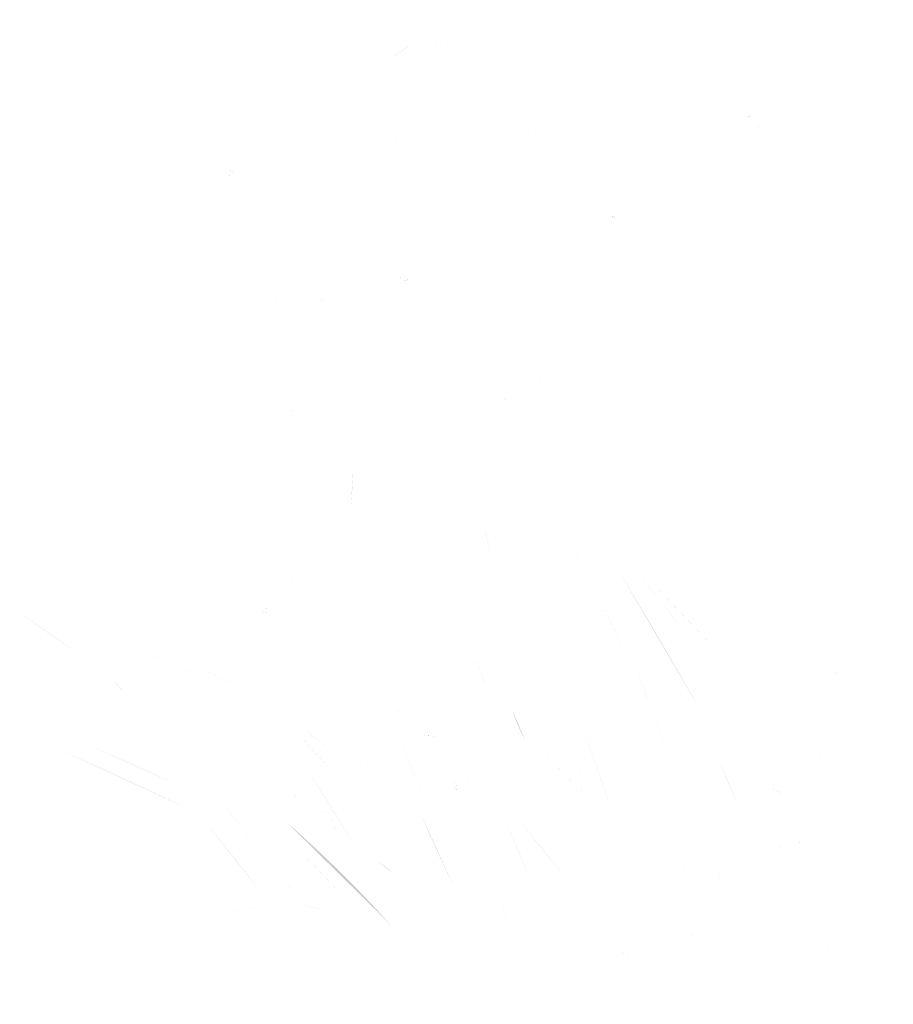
# Model space of a CAD drawing. Header units: inches. Extents: x -5.1 to 19.6, y 0 to 17.7.
# Tile 6 of 25: x 18.343 to 18.576, y 16.906 to 17.168. Entities that reach past the tile are written whole.
import ezdxf

# ---------------------------------------------------------------- set-up
doc = ezdxf.new("R2010")
doc.units = ezdxf.units.IN
doc.header["$MEASUREMENT"] = 0
doc.layers.add('PDF_Solid Fills', color=7, linetype='CONTINUOUS')

msp = doc.modelspace()

# ---------------------------------------------------------------- hatches: boundary and pattern name
at = {"layer": 'PDF_Solid Fills', "transparency": 33554559}
h = msp.add_hatch(color=256, dxfattribs=at)
h.paths.add_polyline_path([(18.44179, 17.15778, 0.017111), (18.44735, 17.1613)], flags=0)
h.paths.add_polyline_path([(18.44379, 17.16632, 0.000495), (18.45081, 17.1757)], flags=0)
h.paths.add_polyline_path([(18.45081, 17.1757), (18.4447, 17.1757)], flags=0)
h.paths.add_polyline_path([(18.44693, 17.17845, 0.000865), (18.44437, 17.17655)], flags=0)
h.paths.add_polyline_path([(18.44693, 17.17845, 0.008341), (18.44649, 17.18053)], flags=0)
h.paths.add_polyline_path([(18.45076, 17.17055, 0.001015), (18.45468, 17.17085)], flags=0)
h.paths.add_polyline_path([(18.45308, 17.16364, 0.002334), (18.45656, 17.16343)], flags=0)
h.paths.add_polyline_path([(18.45656, 17.16343, 0.001971), (18.44999, 17.15639)], flags=0)
h.paths.add_polyline_path([(18.44999, 17.15639, 0.000204), (18.44937, 17.15849)], flags=0)
h.paths.add_polyline_path([(18.44937, 17.15849, 0.000787), (18.44079, 17.15355)], flags=0)
h = msp.add_hatch(color=256, dxfattribs=at)
h.paths.add_polyline_path([(18.50595, 17.16503, 0.003804), (18.50404, 17.16224)], flags=0)
h.paths.add_polyline_path([(18.50487, 17.16161, 0.003936), (18.50654, 17.16467)], flags=0)
h = msp.add_hatch(color=256, dxfattribs=at)
h.paths.add_polyline_path([(18.54546, 17.15921, 0.001114), (18.54975, 17.16736)], flags=0)
h.paths.add_polyline_path([(18.54975, 17.16736, 0.001421), (18.55473, 17.16521)], flags=0)
h = msp.add_hatch(color=256, dxfattribs=at)
h.paths.add_polyline_path([(18.40138, 17.16106, 0.000847), (18.40192, 17.15662)], flags=0)
h.paths.add_polyline_path([(18.40449, 17.16456, 0.000328), (18.40138, 17.16106)], flags=0)
h.paths.add_polyline_path([(18.40605, 17.15531, 0.001727), (18.40232, 17.15628)], flags=0)
h.paths.add_polyline_path([(18.40232, 17.15628, 0.042545), (18.40192, 17.15662)], flags=0)
h = msp.add_hatch(color=256, dxfattribs=at)
h.paths.add_polyline_path([(18.5139, 17.16318, 0.004709), (18.51325, 17.16)], flags=0)
h.paths.add_polyline_path([(18.5139, 17.16318, 0.011089), (18.515, 17.16298)], flags=0)
h.paths.add_polyline_path([(18.5144, 17.15979, 0.004732), (18.515, 17.16298)], flags=0)
h = msp.add_hatch(color=256, dxfattribs=at)
h.paths.add_polyline_path([(18.53503, 17.15957, 0.00032), (18.53951, 17.16215)], flags=0)
h.paths.add_polyline_path([(18.53468, 17.15709, 0.001063), (18.53397, 17.15773)], flags=0)
h.paths.add_polyline_path([(18.53518, 17.15971, 0.005751), (18.53397, 17.15773)], flags=0)
h = msp.add_hatch(color=256, dxfattribs=at)
h.paths.add_polyline_path([(18.40232, 17.15628, 0.042545), (18.40192, 17.15662)], flags=0)
h.paths.add_polyline_path([(18.40232, 17.15628, 0.003313), (18.40363, 17.15383)], flags=0)
h.paths.add_polyline_path([(18.40363, 17.15383, 0.001833), (18.39901, 17.15524)], flags=0)
h = msp.add_hatch(color=256, dxfattribs=at)
h.paths.add_polyline_path([(18.53494, 17.15069, 0.000448), (18.54, 17.15606)], flags=0)
h.paths.add_polyline_path([(18.53759, 17.14846, 0.003311), (18.53494, 17.15069)], flags=0)
h.paths.add_polyline_path([(18.53759, 17.14846, 0.000164), (18.53163, 17.14883)], flags=0)
h = msp.add_hatch(color=256, dxfattribs=at)
h.paths.add_polyline_path([(18.55502, 17.15562, 0.001006), (18.55614, 17.1527)], flags=0)
h.paths.add_polyline_path([(18.55323, 17.15326, 0.000635), (18.55502, 17.15562)], flags=0)
h = msp.add_hatch(color=256, dxfattribs=at)
h.paths.add_polyline_path([(18.4493, 17.14122, 0.004017), (18.44948, 17.14039)], flags=0)
h.paths.add_polyline_path([(18.44559, 17.1496, 0.000193), (18.4479, 17.14783)], flags=0)
h.paths.add_polyline_path([(18.44578, 17.14495, 0.003167), (18.4479, 17.14783)], flags=0)
h.paths.add_polyline_path([(18.45257, 17.13308, 0.002233), (18.45303, 17.12997)], flags=0)
h.paths.add_polyline_path([(18.44748, 17.12597, 0.001096), (18.45257, 17.13308)], flags=0)
h.paths.add_polyline_path([(18.45325, 17.12799, 0.001327), (18.44815, 17.12524)], flags=0)
h.paths.add_polyline_path([(18.45325, 17.12799, 0.000523), (18.4498, 17.1152)], flags=0)
h.paths.add_polyline_path([(18.45669, 17.11041, 0.000903), (18.45211, 17.11126)], flags=0)
h.paths.add_polyline_path([(18.44696, 17.10062, 0.000652), (18.44873, 17.10603)], flags=0)
h.paths.add_polyline_path([(18.44182, 17.11743, 0.001842), (18.4468, 17.12128)], flags=0)
h.paths.add_polyline_path([(18.44286, 17.12412, 0.000901), (18.44521, 17.12206)], flags=0)
h.paths.add_polyline_path([(18.44286, 17.12412, 0.001697), (18.44603, 17.12574)], flags=0)
h.paths.add_polyline_path([(18.44175, 17.13191, 0.001584), (18.44409, 17.13781)], flags=0)
h.paths.add_polyline_path([(18.44413, 17.14524, 0.001138), (18.44, 17.14228)], flags=0)
h.paths.add_polyline_path([(18.44413, 17.14524, 0.007779), (18.44215, 17.14576)], flags=0)
h.paths.add_polyline_path([(18.44375, 17.15176, 0.000457), (18.44215, 17.14576)], flags=0)
h.paths.add_polyline_path([(18.44375, 17.15176, 0.00044), (18.4408, 17.15356)], flags=0)
h = msp.add_hatch(color=256, dxfattribs=at)
h.paths.add_polyline_path([(18.47617, 17.14311), (18.47617, 17.13915)], flags=0)
h.paths.add_polyline_path([(18.48015, 17.13761, 0.0012), (18.47617, 17.13915)], flags=0)
h.paths.add_polyline_path([(18.48015, 17.13761), (18.48003, 17.13763)], flags=0)
h.paths.add_polyline_path([(18.47528, 17.13801, 0.002263), (18.47317, 17.1339)], flags=0)
h = msp.add_hatch(color=256, dxfattribs=at)
h.paths.add_polyline_path([(18.54419, 17.13666, 0.001136), (18.53611, 17.13712)], flags=0)
h.paths.add_polyline_path([(18.53611, 17.13712, 0.001123), (18.54617, 17.14372)], flags=0)
h = msp.add_hatch(color=256, dxfattribs=at)
h.paths.add_polyline_path([(18.53701, 17.14208, 0.001194), (18.53947, 17.14256)], flags=0)
h.paths.add_polyline_path([(18.53701, 17.14208, 0.01387), (18.53697, 17.14321)], flags=0)
h = msp.add_hatch(color=256, dxfattribs=at)
h.paths.add_polyline_path([(18.47723, 17.13973, 0.013563), (18.47771, 17.14063)], flags=0)
h.paths.add_polyline_path([(18.48063, 17.141, 0.002033), (18.47771, 17.14063)], flags=0)
h.paths.add_polyline_path([(18.48063, 17.141, 0.007968), (18.48, 17.13765)], flags=0)
h = msp.add_hatch(color=256, dxfattribs=at)
h.paths.add_polyline_path([(18.54939, 17.14058, 0.000475), (18.54418, 17.13667)], flags=0)
h.paths.add_polyline_path([(18.55179, 17.13702, 0.000989), (18.54939, 17.14058)], flags=0)
h.paths.add_polyline_path([(18.54637, 17.13265, 0.00047), (18.55179, 17.13702)], flags=0)
h = msp.add_hatch(color=256, dxfattribs=at)
h.paths.add_polyline_path([(18.56249, 17.13608, 0.000418), (18.55445, 17.13521)], flags=0)
h.paths.add_polyline_path([(18.55424, 17.13619, 0.015267), (18.55445, 17.13521)], flags=0)
h.paths.add_polyline_path([(18.55424, 17.13619, 0.000583), (18.5648, 17.13921)], flags=0)
h.paths.add_polyline_path([(18.5648, 17.13921), (18.5648, 17.13265)], flags=0)
h = msp.add_hatch(color=256, dxfattribs=at)
h.paths.add_polyline_path([(18.55099, 17.11265, 0.000342), (18.54862, 17.1071)], flags=0)
h.paths.add_polyline_path([(18.55099, 17.11265, 0.001527), (18.54289, 17.11446)], flags=0)
h.paths.add_polyline_path([(18.54289, 17.11446, 0.003811), (18.54576, 17.11571)], flags=0)
h.paths.add_polyline_path([(18.54151, 17.134, 0.014146), (18.54245, 17.1344)], flags=0)
h.paths.add_polyline_path([(18.54401, 17.13108, 0.002918), (18.54245, 17.1344)], flags=0)
h.paths.add_polyline_path([(18.54401, 17.13108, 0.001055), (18.55199, 17.12875)], flags=0)
h.paths.add_polyline_path([(18.55637, 17.11917, 0.000873), (18.55243, 17.11492)], flags=0)
h = msp.add_hatch(color=256, dxfattribs=at)
h.paths.add_polyline_path([(18.46804, 17.13219, 0.001399), (18.46471, 17.13244)], flags=0)
h.paths.add_polyline_path([(18.46058, 17.12625, 0.001254), (18.46487, 17.12223)], flags=0)
h.paths.add_polyline_path([(18.46362, 17.12602, 0.003375), (18.46058, 17.12625)], flags=0)
h.paths.add_polyline_path([(18.46362, 17.12602, 0.000062), (18.46471, 17.13244)], flags=0)
h = msp.add_hatch(color=256, dxfattribs=at)
h.paths.add_polyline_path([(18.50753, 17.12901, 0.00088), (18.50197, 17.12566)], flags=0)
h.paths.add_polyline_path([(18.50197, 17.12566), (18.50143, 17.12664)], flags=0)
at = {"layer": 'PDF_Solid Fills', "true_color": 0xffffff, "transparency": 33554559}
h = msp.add_hatch(color=7, dxfattribs=at)
h.paths.add_polyline_path([(18.39773, 17.12729, 0.005594), (18.39954, 17.12596)], flags=0)
h.paths.add_polyline_path([(18.39773, 17.12729, 0.009011), (18.39804, 17.12796)], flags=0)
h.paths.add_polyline_path([(18.39804, 17.12796, 0.007575), (18.4004, 17.12754)], flags=0)
at = {"layer": 'PDF_Solid Fills', "transparency": 33554559}
h = msp.add_hatch(color=256, dxfattribs=at)
h.paths.add_polyline_path([(18.47249, 17.12254, 0.003825), (18.47049, 17.125)], flags=0)
h.paths.add_polyline_path([(18.46905, 17.11885, 0.000865), (18.47249, 17.12254)], flags=0)
h.paths.add_polyline_path([(18.46905, 17.11885, 0.000272), (18.47049, 17.125)], flags=0)
h = msp.add_hatch(color=256, dxfattribs=at)
h.paths.add_polyline_path([(18.48623, 17.12409, 0.000863), (18.48198, 17.12053)], flags=0)
h.paths.add_polyline_path([(18.48694, 17.12324, 0.01084), (18.48623, 17.12409)], flags=0)
h = msp.add_hatch(color=256, dxfattribs=at)
h.paths.add_polyline_path([(18.40447, 17.11824, 0.001365), (18.40874, 17.12034)], flags=0)
h.paths.add_polyline_path([(18.40747, 17.11711, 0.000582), (18.40447, 17.11824)], flags=0)
h.paths.add_polyline_path([(18.40747, 17.11711, 0.002722), (18.40154, 17.11324)], flags=0)
h = msp.add_hatch(color=256, dxfattribs=at)
h.paths.add_polyline_path([(18.46077, 17.11549, 0.000125), (18.46316, 17.1127)], flags=0)
h.paths.add_polyline_path([(18.46527, 17.11449, 0.001118), (18.46077, 17.11549)], flags=0)
h = msp.add_hatch(color=256, dxfattribs=at)
h.paths.add_polyline_path([(18.49933, 17.11616, 0.014824), (18.49894, 17.11529)], flags=0)
h.paths.add_polyline_path([(18.50167, 17.1151, 0.016343), (18.50052, 17.11568)], flags=0)
h = msp.add_hatch(color=256, dxfattribs=at)
h.paths.add_polyline_path([(18.55464, 17.10518, 0.025865), (18.55435, 17.10591)], flags=0)
h.paths.add_polyline_path([(18.54979, 17.10309, 0.001167), (18.55464, 17.10518)], flags=0)
h = msp.add_hatch(color=256, dxfattribs=at)
h.paths.add_polyline_path([(18.44648, 17.09906, 0.014442), (18.44596, 17.09837)], flags=0)
h.paths.add_polyline_path([(18.4436, 17.09989, 0.003025), (18.44596, 17.09837)], flags=0)
at = {"layer": 'PDF_Solid Fills', "true_color": 0xffffff, "transparency": 33554559}
h = msp.add_hatch(color=7, dxfattribs=at)
h.paths.add_polyline_path([(18.53256, 17.0919, 0.00098), (18.53543, 17.10023)], flags=0)
h.paths.add_polyline_path([(18.53256, 17.0919, 0.002169), (18.53045, 17.09463)], flags=0)
h.paths.add_polyline_path([(18.53045, 17.09463, 0.000159), (18.53456, 17.10065)], flags=0)
at = {"layer": 'PDF_Solid Fills', "transparency": 33554559}
h = msp.add_hatch(color=256, dxfattribs=at)
h.paths.add_polyline_path([(18.41183, 17.09174, 0.002342), (18.4108, 17.09595)], flags=0)
h.paths.add_polyline_path([(18.4108, 17.09595, 0.000217), (18.41701, 17.09666)], flags=0)
at = {"layer": 'PDF_Solid Fills', "true_color": 0xffffff, "transparency": 33554559}
h = msp.add_hatch(color=7, dxfattribs=at)
h.paths.add_polyline_path([(18.5174, 17.09667, 0.000256), (18.51098, 17.09515)], flags=0)
h.paths.add_polyline_path([(18.51098, 17.09515), (18.51108, 17.09504)], flags=0)
at = {"layer": 'PDF_Solid Fills', "transparency": 33554559}
h = msp.add_hatch(color=256, dxfattribs=at)
h.paths.add_polyline_path([(18.42329, 17.0945, 0.000485), (18.4235, 17.09191)], flags=0)
h.paths.add_polyline_path([(18.42452, 17.09195, 0.015281), (18.4235, 17.09191)], flags=0)
at = {"layer": 'PDF_Solid Fills', "true_color": 0xffffff, "transparency": 33554559}
h = msp.add_hatch(color=7, dxfattribs=at)
h.paths.add_polyline_path([(18.45979, 17.09002, 0.005904), (18.46064, 17.08971)], flags=0)
h.paths.add_polyline_path([(18.46085, 17.0931, 0.001561), (18.45979, 17.09002)], flags=0)
h = msp.add_hatch(color=7, dxfattribs=at)
h.paths.add_polyline_path([(18.53594, 17.0889, 0.000577), (18.53465, 17.08313)], flags=0)
h.paths.add_polyline_path([(18.53502, 17.08894, 0.002643), (18.53375, 17.08331)], flags=0)
at = {"layer": 'PDF_Solid Fills', "transparency": 33554559}
h = msp.add_hatch(color=256, dxfattribs=at)
h.paths.add_polyline_path([(18.44006, 17.08453, 0.00505), (18.4422, 17.0868)], flags=0)
h.paths.add_polyline_path([(18.44006, 17.08453, 0.002458), (18.43781, 17.08639)], flags=0)
at = {"layer": 'PDF_Solid Fills', "true_color": 0xffffff, "transparency": 33554559}
h = msp.add_hatch(color=7, dxfattribs=at)
h.paths.add_polyline_path([(18.49908, 17.01526, 0.001685), (18.49352, 17.02086)], flags=0)
h.paths.add_polyline_path([(18.52329, 17.07763, 0.002227), (18.52423, 17.08322)], flags=0)
h.paths.add_polyline_path([(18.52514, 17.0832, 0.016655), (18.52423, 17.08322)], flags=0)
h.paths.add_polyline_path([(18.52514, 17.0832, 0.003556), (18.52712, 17.07853)], flags=0)
h.paths.add_polyline_path([(18.52956, 17.08388, 0.000616), (18.52712, 17.07853)], flags=0)
h.paths.add_polyline_path([(18.52123, 17.04195, 0.000372), (18.53273, 17.03803)], flags=0)
h.paths.add_polyline_path([(18.53362, 17.03401, 0.000143), (18.52081, 17.04105)], flags=0)
h.paths.add_polyline_path([(18.53183, 17.02765, 0.001927), (18.53362, 17.03401)], flags=0)
h.paths.add_polyline_path([(18.53573, 17.02359, 0.000691), (18.53183, 17.02765)], flags=0)
h.paths.add_polyline_path([(18.53573, 17.02359, 0.004195), (18.53439, 17.02001)], flags=0)
h.paths.add_polyline_path([(18.53439, 17.02001, 0.002355), (18.53633, 17.01765)], flags=0)
h.paths.add_polyline_path([(18.51106, 17.0184, 0.00257), (18.52889, 16.99978)], flags=0)
h.paths.add_polyline_path([(18.51385, 17.01295, 0.006518), (18.50845, 17.01965)], flags=0)
h.paths.add_polyline_path([(18.51889, 17.00626, 0.006715), (18.51385, 17.01295)], flags=0)
h.paths.add_polyline_path([(18.53027, 16.98926), (18.53012, 16.98945)], flags=0)
h.paths.add_polyline_path([(18.53012, 16.98945, 0.00091), (18.53498, 16.98172)], flags=0)
h.paths.add_polyline_path([(18.53498, 16.98172), (18.53483, 16.98188)], flags=0)
h.paths.add_polyline_path([(18.53873, 16.97513), (18.53856, 16.97524)], flags=0)
h.paths.add_polyline_path([(18.52475, 16.9832, 0.005232), (18.5025, 17.02124)], flags=0)
h.paths.add_polyline_path([(18.50825, 17.00753, 0.017739), (18.50783, 17.00695)], flags=0)
h.paths.add_polyline_path([(18.50783, 17.00695, 0.004803), (18.50583, 17.00853)], flags=0)
at = {"layer": 'PDF_Solid Fills', "transparency": 33554559}
h = msp.add_hatch(color=256, dxfattribs=at)
h.paths.add_polyline_path([(18.54979, 17.07413, 0.002666), (18.54509, 17.07265)], flags=0)
h.paths.add_polyline_path([(18.54877, 17.08348, 0.000164), (18.54509, 17.07265)], flags=0)
h = msp.add_hatch(color=256, dxfattribs=at)
h.paths.add_polyline_path([(18.56118, 17.08282, 0.013452), (18.56024, 17.08327)], flags=0)
h.paths.add_polyline_path([(18.56118, 17.08282, 0.001942), (18.55964, 17.07965)], flags=0)
at = {"layer": 'PDF_Solid Fills', "true_color": 0xffffff, "transparency": 33554559}
h = msp.add_hatch(color=7, dxfattribs=at)
h.paths.add_polyline_path([(18.48781, 17.04693, 0.014959), (18.48729, 17.04637)], flags=0)
h.paths.add_polyline_path([(18.48045, 17.01603), (18.47781, 17.0151)], flags=0)
h.paths.add_polyline_path([(18.47349, 17.02208, 0.003149), (18.47747, 17.02081)], flags=0)
h.paths.add_polyline_path([(18.48089, 17.03447, 0.004569), (18.47968, 17.03397)], flags=0)
h.paths.add_polyline_path([(18.47679, 17.03868, 0.002408), (18.47968, 17.03397)], flags=0)
h.paths.add_polyline_path([(18.48335, 17.06289, 0.000386), (18.48449, 17.05593)], flags=0)
h.paths.add_polyline_path([(18.48458, 17.05414, 0.002251), (18.48704, 17.05516)], flags=0)
h.paths.add_polyline_path([(18.48816, 17.05262, 0.004884), (18.48479, 17.05341)], flags=0)
h.paths.add_polyline_path([(18.48931, 17.06097, 0.001658), (18.48816, 17.05262)], flags=0)
h.paths.add_polyline_path([(18.48526, 17.06712, 0.000307), (18.48931, 17.06097)], flags=0)
h.paths.add_polyline_path([(18.49539, 17.06462), (18.49524, 17.06449)], flags=0)
h.paths.add_polyline_path([(18.49616, 17.06028, 0.000355), (18.49524, 17.06449)], flags=0)
h.paths.add_polyline_path([(18.49935, 17.0641, 0.000279), (18.49616, 17.06028)], flags=0)
h.paths.add_polyline_path([(18.49935, 17.0641, 0.001034), (18.50116, 17.0537)], flags=0)
h.paths.add_polyline_path([(18.50026, 17.05349, 0.012704), (18.50116, 17.0537)], flags=0)
h.paths.add_polyline_path([(18.50026, 17.05349, 0.000686), (18.49951, 17.05589)], flags=0)
h.paths.add_polyline_path([(18.49697, 17.05133, 0.001482), (18.4987, 17.04862)], flags=0)
h.paths.add_polyline_path([(18.49058, 17.03476, 0.004784), (18.49318, 17.03378)], flags=0)
h.paths.add_polyline_path([(18.49058, 17.03476, 0.001141), (18.49185, 17.02037)], flags=0)
h.paths.add_polyline_path([(18.49185, 17.02037, 0.000213), (18.4872, 17.01864)], flags=0)
h.paths.add_polyline_path([(18.47935, 17.01826, 0.000306), (18.4846, 17.03031)], flags=0)
h.paths.add_polyline_path([(18.4836, 17.01881, 0.001629), (18.48466, 17.02235)], flags=0)
h.paths.add_polyline_path([(18.48466, 17.02235, 0.000065), (18.48629, 17.0171)], flags=0)
h.paths.add_polyline_path([(18.48449, 17.01622, 0.005027), (18.48629, 17.0171)], flags=0)
h.paths.add_polyline_path([(18.46687, 17.03218, 0.016357), (18.46826, 17.02633)], flags=0)
h.paths.add_polyline_path([(18.47299, 17.04545, 0.000352), (18.47099, 17.04874)], flags=0)
h.paths.add_polyline_path([(18.46664, 17.04672, 0.000087), (18.47099, 17.04874)], flags=0)
h.paths.add_polyline_path([(18.47635, 17.07099, 0.000844), (18.4706, 17.06531)], flags=0)
h.paths.add_polyline_path([(18.47635, 17.07099, 0.000327), (18.47258, 17.07164)], flags=0)
h.paths.add_polyline_path([(18.48287, 17.0736, 0.001117), (18.47887, 17.07156)], flags=0)
h.paths.add_polyline_path([(18.48622, 17.06801, 0.000046), (18.48287, 17.0736)], flags=0)
h.paths.add_polyline_path([(18.48622, 17.06801, 0.001357), (18.48066, 17.06937)], flags=0)
h.paths.add_polyline_path([(18.48018, 17.06864, 0.002631), (18.48243, 17.06649)], flags=0)
h.paths.add_polyline_path([(18.4732, 17.05389, 0.000676), (18.47595, 17.06091)], flags=0)
h.paths.add_polyline_path([(18.4732, 17.05389, 0.000672), (18.47012, 17.05433)], flags=0)
h.paths.add_polyline_path([(18.47308, 17.05399, 0.000778), (18.47947, 17.05139)], flags=0)
h.paths.add_polyline_path([(18.47947, 17.05139, 0.002191), (18.48151, 17.05578)], flags=0)
h.paths.add_polyline_path([(18.47972, 17.05641, 0.000918), (18.48151, 17.05578)], flags=0)
h = msp.add_hatch(color=7, dxfattribs=at)
h.paths.add_polyline_path([(18.49231, 17.0744, 0.001893), (18.48883, 17.06898)], flags=0)
h.paths.add_polyline_path([(18.48626, 17.07284, 0.017062), (18.48585, 17.07173)], flags=0)
at = {"layer": 'PDF_Solid Fills', "transparency": 33554559}
h = msp.add_hatch(color=256, dxfattribs=at)
h.paths.add_polyline_path([(18.56639, 17.06352), (18.56639, 17.06807)], flags=0)
h.paths.add_polyline_path([(18.56639, 17.06807, 0.01595), (18.56737, 17.06809)], flags=0)
h = msp.add_hatch(color=256, dxfattribs=at)
h.paths.add_polyline_path([(18.41494, 17.06305, 0.00467), (18.41636, 17.06561)], flags=0)
h.paths.add_polyline_path([(18.41749, 17.06494, 0.01028), (18.41636, 17.06561)], flags=0)
h = msp.add_hatch(color=256, dxfattribs=at)
h.paths.add_polyline_path([(18.44409, 17.05185, 0.000291), (18.44023, 17.05302)], flags=0)
h.paths.add_polyline_path([(18.43373, 17.05452, 0.000042), (18.43273, 17.03525)], flags=0)
h.paths.add_polyline_path([(18.43656, 17.05141, 0.000831), (18.43373, 17.05452)], flags=0)
h.paths.add_polyline_path([(18.43892, 17.06662, 0.002092), (18.43988, 17.06675)], flags=0)
at = {"layer": 'PDF_Solid Fills', "true_color": 0xffffff, "transparency": 33554559}
h = msp.add_hatch(color=7, dxfattribs=at)
h.paths.add_polyline_path([(18.47932, 17.06153, 0.000216), (18.48348, 17.06301)], flags=0)
h.paths.add_polyline_path([(18.48332, 17.06447, 0.009613), (18.48334, 17.06287)], flags=0)
at = {"layer": 'PDF_Solid Fills', "transparency": 33554559}
h = msp.add_hatch(color=256, dxfattribs=at)
h.paths.add_polyline_path([(18.56206, 17.05084, 0.000266), (18.55963, 17.05501)], flags=0)
h.paths.add_polyline_path([(18.56827, 17.0542, 0.001027), (18.56642, 17.0572)], flags=0)
h.paths.add_polyline_path([(18.57215, 17.05845, 0.001984), (18.57554, 17.05891)], flags=0)
h = msp.add_hatch(color=256, dxfattribs=at)
h.paths.add_polyline_path([(18.42881, 17.03668, 0.000181), (18.43044, 17.0502)], flags=0)
h.paths.add_polyline_path([(18.43123, 17.03858, 0.010699), (18.43183, 17.04876)], flags=0)
at = {"layer": 'PDF_Solid Fills', "true_color": 0xffffff, "transparency": 33554559}
h = msp.add_hatch(color=7, dxfattribs=at)
h.paths.add_polyline_path([(18.48006, 16.98571, 0.002061), (18.48093, 16.98489)], flags=0)
h.paths.add_polyline_path([(18.48212, 16.98662, 0.002451), (18.48083, 16.99171)], flags=0)
h.paths.add_polyline_path([(18.48998, 16.97075, 0.007192), (18.48881, 16.96966)], flags=0)
h.paths.add_polyline_path([(18.49177, 16.96702, 0.002934), (18.48881, 16.96966)], flags=0)
h.paths.add_polyline_path([(18.49248, 16.96771, 0.011026), (18.49177, 16.96702)], flags=0)
h.paths.add_polyline_path([(18.49248, 16.96771, 0.00252), (18.48998, 16.97075)], flags=0)
h.paths.add_polyline_path([(18.47979, 16.98883, 0.001614), (18.47766, 16.99008)], flags=0)
h.paths.add_polyline_path([(18.46716, 16.99014, 0.008176), (18.46464, 16.99758)], flags=0)
h.paths.add_polyline_path([(18.46235, 17.03812, 0.000286), (18.4586, 17.03516)], flags=0)
h.paths.add_polyline_path([(18.46454, 17.04837), (18.46454, 17.02862)], flags=0)
h.paths.add_polyline_path([(18.46337, 17.01621, 0.001428), (18.46733, 17.01723)], flags=0)
h.paths.add_polyline_path([(18.48216, 16.97287, 0.001153), (18.4957, 16.95973)], flags=0)
h.paths.add_polyline_path([(18.47414, 16.98425, 0.042728), (18.47756, 16.9761)], flags=0)
at = {"layer": 'PDF_Solid Fills', "transparency": 33554559}
h = msp.add_hatch(color=256, dxfattribs=at)
h.paths.add_polyline_path([(18.36961, 17.04069, 0.001593), (18.37167, 17.04094)], flags=0)
h.paths.add_polyline_path([(18.37182, 17.04088, 0.001749), (18.37734, 17.03386)], flags=0)
h.paths.add_polyline_path([(18.39378, 17.01476), (18.39378, 17.01473)], flags=0)
h.paths.add_polyline_path([(18.39378, 17.01473, 0.004159), (18.39161, 17.01542)], flags=0)
h.paths.add_polyline_path([(18.39278, 17.01188, 0.001551), (18.39161, 17.01542)], flags=0)
h.paths.add_polyline_path([(18.39278, 17.01188), (18.39288, 17.01194)], flags=0)
at = {"layer": 'PDF_Solid Fills', "true_color": 0xffffff, "transparency": 33554559}
h = msp.add_hatch(color=7, dxfattribs=at)
h.paths.add_polyline_path([(18.37181, 17.04088, 0.001749), (18.37734, 17.03386)], flags=0)
h.paths.add_polyline_path([(18.36961, 17.04069, 0.001593), (18.37167, 17.04094)], flags=0)
at = {"layer": 'PDF_Solid Fills', "transparency": 33554559}
h = msp.add_hatch(color=256, dxfattribs=at)
h.paths.add_polyline_path([(18.47968, 17.03397, 0.000932), (18.47678, 17.0387)], flags=0)
h.paths.add_polyline_path([(18.48088, 17.03447, 0.004569), (18.47968, 17.03397)], flags=0)
h = msp.add_hatch(color=256, dxfattribs=at)
h.paths.add_polyline_path([(18.45744, 16.93808, 0.000288), (18.45167, 16.94858)], flags=0)
h.paths.add_polyline_path([(18.47152, 16.93283, 0.007928), (18.47283, 16.92791)], flags=0)
h.paths.add_polyline_path([(18.45463, 16.93235, 0.001414), (18.4539, 16.93612)], flags=0)
h.paths.add_polyline_path([(18.436, 16.96521, 0.000758), (18.42733, 16.9811)], flags=0)
h.paths.add_polyline_path([(18.41798, 16.97989, 0.006518), (18.42575, 16.97339)], flags=0)
h.paths.add_polyline_path([(18.42148, 16.98773, 0.002864), (18.418, 16.98798)], flags=0)
h.paths.add_polyline_path([(18.42594, 17.02256, 0.000215), (18.42475, 17.03564)], flags=0)
h.paths.add_polyline_path([(18.44692, 16.98081, 0.001481), (18.44165, 16.98627)], flags=0)
h.paths.add_polyline_path([(18.44469, 16.97523, 0.001331), (18.45038, 16.96106)], flags=0)
h.paths.add_polyline_path([(18.44992, 16.95621, 0.009961), (18.45838, 16.93766)], flags=0)
h.paths.add_polyline_path([(18.45794, 16.94468, 0.001964), (18.46148, 16.93789)], flags=0)
h = msp.add_hatch(color=256, dxfattribs=at)
h.paths.add_polyline_path([(18.41429, 17.02032, 0.002494), (18.41706, 17.01735)], flags=0)
h.paths.add_polyline_path([(18.41429, 17.02032, 0.001254), (18.41621, 17.0226)], flags=0)
h.paths.add_polyline_path([(18.41621, 17.0226, 0.011303), (18.41714, 17.02195)], flags=0)
at = {"layer": 'PDF_Solid Fills', "true_color": 0xffffff, "transparency": 33554559}
h = msp.add_hatch(color=7, dxfattribs=at)
h.paths.add_polyline_path([(18.50665, 17.00532), (18.50669, 17.00534)], flags=0)
h.paths.add_polyline_path([(18.50438, 17.01094, 0.001442), (18.49905, 17.0154)], flags=0)
at = {"layer": 'PDF_Solid Fills', "transparency": 33554559}
h = msp.add_hatch(color=256, dxfattribs=at)
h.paths.add_polyline_path([(18.50438, 17.01094, 0.001442), (18.49905, 17.0154)], flags=0)
h.paths.add_polyline_path([(18.49905, 17.0154), (18.49907, 17.01526)], flags=0)
at = {"layer": 'PDF_Solid Fills', "true_color": 0xffffff, "transparency": 33554559}
h = msp.add_hatch(color=7, dxfattribs=at)
h.paths.add_polyline_path([(18.49761, 17.01284, 0.003719), (18.50372, 17.00123)], flags=0)
h.paths.add_polyline_path([(18.5063, 16.99748, 0.00417), (18.50757, 16.99423)], flags=0)
h.paths.add_polyline_path([(18.50757, 16.99423, 0.006619), (18.51041, 16.98646)], flags=0)
h.paths.add_polyline_path([(18.51041, 16.98646, 0.000951), (18.51801, 16.96665)], flags=0)
h.paths.add_polyline_path([(18.51801, 16.96665), (18.51791, 16.96686)], flags=0)
h.paths.add_polyline_path([(18.52403, 16.93932, 0.009304), (18.52389, 16.94098)], flags=0)
h.paths.add_polyline_path([(18.52032, 16.94169, 0.001395), (18.51736, 16.94663)], flags=0)
at = {"layer": 'PDF_Solid Fills', "transparency": 33554559}
h = msp.add_hatch(color=256, dxfattribs=at)
h.paths.add_polyline_path([(18.40968, 17.00969, 0.006326), (18.40762, 17.01061)], flags=0)
h.paths.add_polyline_path([(18.41005, 17.01034, 0.005514), (18.40822, 17.01169)], flags=0)
h = msp.add_hatch(color=256, dxfattribs=at)
h.paths.add_polyline_path([(18.36836, 16.98084, 0.000277), (18.37528, 16.97871)], flags=0)
h.paths.add_polyline_path([(18.35848, 16.99934, 0.006002), (18.34307, 17.01005)], flags=0)
h.paths.add_polyline_path([(18.38313, 16.97463, 0.003285), (18.38336, 16.97719)], flags=0)
h.paths.add_polyline_path([(18.38863, 16.97169, 0.000379), (18.38382, 16.97398)], flags=0)
h.paths.add_polyline_path([(18.382, 16.97121, 0.002883), (18.38382, 16.97398)], flags=0)
h.paths.add_polyline_path([(18.40905, 16.93257, 0.002379), (18.3955, 16.92961)], flags=0)
h.paths.add_polyline_path([(18.40684, 16.93627, 0.006387), (18.39282, 16.95392)], flags=0)
h.paths.add_polyline_path([(18.38786, 16.95792, 0.00459), (18.35461, 16.97325)], flags=0)
h.paths.add_polyline_path([(18.3843, 16.96463, 0.004757), (18.3614, 16.97486)], flags=0)
at = {"layer": 'PDF_Solid Fills', "true_color": 0xffffff, "transparency": 33554559}
h = msp.add_hatch(color=7, dxfattribs=at)
h.paths.add_polyline_path([(18.39169, 16.99301, 0.002195), (18.37708, 16.99928)], flags=0)
h.paths.add_polyline_path([(18.40306, 16.98974, 0.002577), (18.39073, 16.99534)], flags=0)
h.paths.add_polyline_path([(18.40475, 16.98824, 0.013363), (18.406, 16.98707)], flags=0)
h = msp.add_hatch(color=7, dxfattribs=at)
h.paths.add_polyline_path([(18.49282, 16.98002, 0.002915), (18.50059, 16.95756)], flags=0)
h.paths.add_polyline_path([(18.48805, 16.99571, 0.01125), (18.4893, 16.99612)], flags=0)
h = msp.add_hatch(color=7, dxfattribs=at)
h.paths.add_polyline_path([(18.56277, 16.99024, 0.007572), (18.56363, 16.99066)], flags=0)
h.paths.add_polyline_path([(18.55977, 16.99376, 0.001636), (18.56277, 16.99024)], flags=0)
h.paths.add_polyline_path([(18.56217, 16.99495, 0.002884), (18.55977, 16.99376)], flags=0)
h = msp.add_hatch(color=7, dxfattribs=at)
h.paths.add_polyline_path([(18.38311, 16.97464, 0.001868), (18.38336, 16.9772)], flags=0)
h.paths.add_polyline_path([(18.36753, 16.99301), (18.36734, 16.99318)], flags=0)
h.paths.add_polyline_path([(18.36824, 16.99166, 0.002843), (18.38197, 16.97791)], flags=0)
at = {"layer": 'PDF_Solid Fills', "transparency": 33554559}
h = msp.add_hatch(color=256, dxfattribs=at)
h.paths.add_polyline_path([(18.40746, 16.98967), (18.40742, 16.98961)], flags=0)
h.paths.add_polyline_path([(18.40742, 16.98961, 0.003967), (18.41228, 16.992)], flags=0)
h.paths.add_polyline_path([(18.41075, 16.98652, 0.00176), (18.41228, 16.992)], flags=0)
h = msp.add_hatch(color=256, dxfattribs=at)
h.paths.add_polyline_path([(18.51039, 16.98645, 0.000687), (18.51801, 16.96666)], flags=0)
h.paths.add_polyline_path([(18.50758, 16.99424, 0.004189), (18.51039, 16.98645)], flags=0)
at = {"layer": 'PDF_Solid Fills', "true_color": 0xffffff, "transparency": 33554559}
h = msp.add_hatch(color=7, dxfattribs=at)
h.paths.add_polyline_path([(18.5301, 16.93579, 0.000621), (18.53349, 16.93408)], flags=0)
h.paths.add_polyline_path([(18.5301, 16.93579), (18.53024, 16.9356)], flags=0)
h.paths.add_polyline_path([(18.52733, 16.94712, 0.001597), (18.53024, 16.9356)], flags=0)
h.paths.add_polyline_path([(18.52733, 16.94712), (18.52743, 16.94689)], flags=0)
h.paths.add_polyline_path([(18.52543, 16.95371), (18.52556, 16.95348)], flags=0)
h.paths.add_polyline_path([(18.52172, 16.96771, 0.001024), (18.52556, 16.95348)], flags=0)
h.paths.add_polyline_path([(18.51695, 16.98004), (18.5171, 16.97987)], flags=0)
h.paths.add_polyline_path([(18.5171, 16.97987, 0.00007), (18.51285, 16.99354)], flags=0)
h.paths.add_polyline_path([(18.51414, 16.99366, 0.003484), (18.51285, 16.99354)], flags=0)
h.paths.add_polyline_path([(18.51414, 16.99366), (18.51416, 16.99364)], flags=0)
h = msp.add_hatch(color=7, dxfattribs=at)
h.paths.add_polyline_path([(18.53856, 16.97524), (18.53873, 16.97512)], flags=0)
h.paths.add_polyline_path([(18.53481, 16.98189), (18.53498, 16.9817)], flags=0)
h.paths.add_polyline_path([(18.53012, 16.98945), (18.53027, 16.98924)], flags=0)
h = msp.add_hatch(color=7, dxfattribs=at)
h.paths.add_polyline_path([(18.56209, 16.96464), (18.56209, 16.96035)], flags=0)
h.paths.add_polyline_path([(18.5613, 16.95997, 0.00015), (18.5568, 16.9676)], flags=0)
h.paths.add_polyline_path([(18.5579, 16.97587, 0.002419), (18.55496, 16.97139)], flags=0)
h.paths.add_polyline_path([(18.55855, 16.9817, 0.003003), (18.55394, 16.98739)], flags=0)
at = {"layer": 'PDF_Solid Fills', "transparency": 33554559}
h = msp.add_hatch(color=256, dxfattribs=at)
h.paths.add_polyline_path([(18.36001, 16.98472, 0.000714), (18.36836, 16.98084)], flags=0)
h.paths.add_polyline_path([(18.36836, 16.98084), (18.36845, 16.98095)], flags=0)
at = {"layer": 'PDF_Solid Fills', "true_color": 0xffffff, "transparency": 33554559}
h = msp.add_hatch(color=7, dxfattribs=at)
h.paths.add_polyline_path([(18.41624, 16.96067, 0.014797), (18.41658, 16.96161)], flags=0)
h.paths.add_polyline_path([(18.41835, 16.96071, 0.007026), (18.41658, 16.96161)], flags=0)
h.paths.add_polyline_path([(18.42487, 16.95721, 0.012037), (18.42395, 16.95698)], flags=0)
h.paths.add_polyline_path([(18.41345, 16.95544), (18.4136, 16.95536)], flags=0)
h.paths.add_polyline_path([(18.40322, 16.9855), (18.40308, 16.98563)], flags=0)
h.paths.add_polyline_path([(18.40308, 16.98563, 0.000847), (18.41216, 16.97798)], flags=0)
h.paths.add_polyline_path([(18.41216, 16.97798, 0.001898), (18.41601, 16.97242)], flags=0)
h.paths.add_polyline_path([(18.41601, 16.97242, 0.002866), (18.41726, 16.97013)], flags=0)
h.paths.add_polyline_path([(18.42035, 16.96515, 0.001397), (18.4217, 16.96204)], flags=0)
h.paths.add_polyline_path([(18.42018, 16.96775, 0.005593), (18.42035, 16.96515)], flags=0)
h.paths.add_polyline_path([(18.42018, 16.96775), (18.42008, 16.96763)], flags=0)
h.paths.add_polyline_path([(18.43179, 16.94886, 0.003518), (18.42008, 16.96763)], flags=0)
h = msp.add_hatch(color=7, dxfattribs=at)
h.paths.add_polyline_path([(18.45909, 16.9854, 0.00012), (18.47014, 16.96659)], flags=0)
h.paths.add_polyline_path([(18.47324, 16.9652, 0.001268), (18.47034, 16.96647)], flags=0)
at = {"layer": 'PDF_Solid Fills', "transparency": 33554559}
h = msp.add_hatch(color=256, dxfattribs=at)
h.paths.add_polyline_path([(18.42571, 16.9499, 0.003142), (18.42224, 16.94811)], flags=0)
h.paths.add_polyline_path([(18.44232, 16.94071, 0.046968), (18.4383, 16.944)], flags=0)
h.paths.add_polyline_path([(18.41463, 16.97894, 0.000355), (18.41638, 16.97344)], flags=0)
h.paths.add_polyline_path([(18.42559, 16.96856, 0.006553), (18.41765, 16.97719)], flags=0)
h.paths.add_polyline_path([(18.44069, 16.9319, 0.000094), (18.44153, 16.92704)], flags=0)
h.paths.add_polyline_path([(18.44153, 16.92704), (18.44165, 16.92715)], flags=0)
h.paths.add_polyline_path([(18.44165, 16.92715, 0.029179), (18.41415, 16.95427)], flags=0)
h.paths.add_polyline_path([(18.42488, 16.95721, 0.020056), (18.42396, 16.95698)], flags=0)
h.paths.add_polyline_path([(18.42488, 16.95721, 0.003653), (18.42821, 16.95025)], flags=0)
h.paths.add_polyline_path([(18.43178, 16.94886, 0.004717), (18.42007, 16.96763)], flags=0)
at = {"layer": 'PDF_Solid Fills', "true_color": 0xffffff, "transparency": 33554559}
h = msp.add_hatch(color=7, dxfattribs=at)
h.paths.add_polyline_path([(18.42734, 16.9811, 0.001172), (18.43601, 16.96522)], flags=0)
h.paths.add_polyline_path([(18.43509, 16.96299), (18.43524, 16.96289)], flags=0)
h.paths.add_polyline_path([(18.43524, 16.96289, 0.001814), (18.4323, 16.96697)], flags=0)
at = {"layer": 'PDF_Solid Fills', "transparency": 33554559}
h = msp.add_hatch(color=256, dxfattribs=at)
h.paths.add_polyline_path([(18.45289, 16.97644, 0.007799), (18.4508, 16.97836)], flags=0)
h.paths.add_polyline_path([(18.4508, 16.97836, 0.005308), (18.45107, 16.97869)], flags=0)
h.paths.add_polyline_path([(18.45107, 16.97869, 0.004376), (18.4533, 16.97696)], flags=0)
at = {"layer": 'PDF_Solid Fills', "true_color": 0xffffff, "transparency": 33554559}
h = msp.add_hatch(color=7, dxfattribs=at)
h.paths.add_polyline_path([(18.44469, 16.97522, 0.002281), (18.45038, 16.96106)], flags=0)
h.paths.add_polyline_path([(18.44561, 16.97785, 0.001634), (18.44969, 16.97058)], flags=0)
h.paths.add_polyline_path([(18.46053, 16.95493, 0.000879), (18.45546, 16.96295)], flags=0)
h.paths.add_polyline_path([(18.46392, 16.94979, 0.001566), (18.46474, 16.94706)], flags=0)
h.paths.add_polyline_path([(18.46815, 16.94204, 0.002127), (18.46474, 16.94706)], flags=0)
h = msp.add_hatch(color=7, dxfattribs=at)
h.paths.add_polyline_path([(18.41601, 16.97242, 0.004955), (18.41638, 16.97344)], flags=0)
h.paths.add_polyline_path([(18.42007, 16.96762), (18.42017, 16.96775)], flags=0)
h.paths.add_polyline_path([(18.42017, 16.96775, 0.002623), (18.41726, 16.97012)], flags=0)
at = {"layer": 'PDF_Solid Fills', "transparency": 33554559}
h = msp.add_hatch(color=256, dxfattribs=at)
h.paths.add_polyline_path([(18.45873, 16.9717, 0.002811), (18.45517, 16.97437)], flags=0)
h.paths.add_polyline_path([(18.45517, 16.97437, 0.011013), (18.45588, 16.97512)], flags=0)
at = {"layer": 'PDF_Solid Fills', "true_color": 0xffffff, "transparency": 33554559}
h = msp.add_hatch(color=7, dxfattribs=at)
h.paths.add_polyline_path([(18.53998, 16.92563, 0.001431), (18.54154, 16.93018)], flags=0)
h.paths.add_polyline_path([(18.5341, 16.95924, 0.009041), (18.52879, 16.97128)], flags=0)
at = {"layer": 'PDF_Solid Fills', "transparency": 33554559}
h = msp.add_hatch(color=256, dxfattribs=at)
h.paths.add_polyline_path([(18.42017, 16.96775, 0.002623), (18.41726, 16.97012)], flags=0)
h.paths.add_polyline_path([(18.42034, 16.96515, 0.000382), (18.42017, 16.96775)], flags=0)
h.paths.add_polyline_path([(18.42034, 16.96515), (18.42042, 16.96525)], flags=0)
h = msp.add_hatch(color=256, dxfattribs=at)
h.paths.add_polyline_path([(18.48842, 16.93932, 0.005076), (18.47609, 16.9547)], flags=0)
h.paths.add_polyline_path([(18.46361, 16.96185, 0.001678), (18.46065, 16.9701)], flags=0)
h.paths.add_polyline_path([(18.47263, 16.9542, 0.005145), (18.47894, 16.93912)], flags=0)
h.paths.add_polyline_path([(18.48078, 16.93564, 0.000849), (18.48736, 16.93701)], flags=0)
h = msp.add_hatch(color=256, dxfattribs=at)
h.paths.add_polyline_path([(18.49247, 16.96771, 0.011026), (18.49176, 16.96702)], flags=0)
h.paths.add_polyline_path([(18.49176, 16.96702, 0.005559), (18.4888, 16.96967)], flags=0)
at = {"layer": 'PDF_Solid Fills', "true_color": 0xffffff, "transparency": 33554559}
h = msp.add_hatch(color=7, dxfattribs=at)
h.paths.add_polyline_path([(18.54942, 16.94695, 0.003049), (18.55144, 16.94797)], flags=0)
h.paths.add_polyline_path([(18.55086, 16.94897, 0.011659), (18.55144, 16.94797)], flags=0)
h.paths.add_polyline_path([(18.55086, 16.94897, 0.009587), (18.54903, 16.94761)], flags=0)
h.paths.add_polyline_path([(18.55, 16.93026), (18.55, 16.93459)], flags=0)
h.paths.add_polyline_path([(18.55296, 16.92788, 0.000256), (18.55417, 16.9403)], flags=0)
h.paths.add_polyline_path([(18.55675, 16.9313, 0.000129), (18.55296, 16.92788)], flags=0)
h.paths.add_polyline_path([(18.55675, 16.9313, 0.003265), (18.55898, 16.92997)], flags=0)
h.paths.add_polyline_path([(18.55486, 16.94024, 0.001291), (18.55969, 16.93055)], flags=0)
h.paths.add_polyline_path([(18.54698, 16.96926, 0.002506), (18.55088, 16.96726)], flags=0)
h.paths.add_polyline_path([(18.54817, 16.96409, 0.00049), (18.55088, 16.96726)], flags=0)
h.paths.add_polyline_path([(18.54817, 16.96409, 0.000392), (18.54963, 16.95141)], flags=0)
h.paths.add_polyline_path([(18.56069, 16.91699, 0.000898), (18.55523, 16.92605)], flags=0)
h.paths.add_polyline_path([(18.55119, 16.92263, 0.000326), (18.55523, 16.92605)], flags=0)
h.paths.add_polyline_path([(18.55119, 16.92263, 0.003649), (18.55236, 16.91891)], flags=0)
h.paths.add_polyline_path([(18.5484, 16.92549, 0.010078), (18.54644, 16.92511)], flags=0)
h.paths.add_polyline_path([(18.54457, 16.94886, 0.00205), (18.54625, 16.94555)], flags=0)
h.paths.add_polyline_path([(18.54769, 16.94911, 0.001791), (18.54457, 16.94886)], flags=0)
h.paths.add_polyline_path([(18.54684, 16.95399), (18.54684, 16.95818)], flags=0)
h.paths.add_polyline_path([(18.54436, 16.95528, 0.000591), (18.54619, 16.95851)], flags=0)
at = {"layer": 'PDF_Solid Fills', "transparency": 33554559}
h = msp.add_hatch(color=256, dxfattribs=at)
h.paths.add_polyline_path([(18.4596, 16.96263, 0.004383), (18.45789, 16.96492)], flags=0)
h.paths.add_polyline_path([(18.45841, 16.96532, 0.004569), (18.45789, 16.96492)], flags=0)
h.paths.add_polyline_path([(18.46023, 16.96321, 0.003672), (18.45841, 16.96532)], flags=0)
at = {"layer": 'PDF_Solid Fills', "true_color": 0xffffff, "transparency": 33554559}
h = msp.add_hatch(color=7, dxfattribs=at)
h.paths.add_polyline_path([(18.54604, 16.9616), (18.54604, 16.96152)], flags=0)
h.paths.add_polyline_path([(18.54604, 16.9616, 0.002886), (18.54277, 16.96368)], flags=0)
h = msp.add_hatch(color=7, dxfattribs=at)
h.paths.add_polyline_path([(18.55432, 16.95983, 0.001158), (18.55174, 16.96506)], flags=0)
h.paths.add_polyline_path([(18.55071, 16.95906, 0.002974), (18.55432, 16.95983)], flags=0)
at = {"layer": 'PDF_Solid Fills', "transparency": 33554559}
h = msp.add_hatch(color=256, dxfattribs=at)
h.paths.add_polyline_path([(18.41059, 16.9439), (18.41084, 16.94415)], flags=0)
h.paths.add_polyline_path([(18.40686, 16.94681, 0.002333), (18.39531, 16.96165)], flags=0)
h = msp.add_hatch(color=256, dxfattribs=at)
h.paths.add_polyline_path([(18.41835, 16.96071, 0.007026), (18.41658, 16.96161)], flags=0)
h.paths.add_polyline_path([(18.41624, 16.96067, 0.014797), (18.41658, 16.96161)], flags=0)
at = {"layer": 'PDF_Solid Fills', "true_color": 0xffffff, "transparency": 33554559}
h = msp.add_hatch(color=7, dxfattribs=at)
h.paths.add_polyline_path([(18.48078, 16.93564, 0.000849), (18.48736, 16.93701)], flags=0)
h.paths.add_polyline_path([(18.47263, 16.9542, 0.005145), (18.47894, 16.93912)], flags=0)
h.paths.add_polyline_path([(18.47286, 16.95832), (18.47274, 16.95837)], flags=0)
h.paths.add_polyline_path([(18.47615, 16.95447, 0.004255), (18.47274, 16.95837)], flags=0)
h = msp.add_hatch(color=7, dxfattribs=at)
h.paths.add_polyline_path([(18.45794, 16.94467, 0.000155), (18.46148, 16.93788)], flags=0)
h.paths.add_polyline_path([(18.44991, 16.95622, 0.01028), (18.45837, 16.93767)], flags=0)
h = msp.add_hatch(color=7, dxfattribs=at)
h.paths.add_polyline_path([(18.56397, 16.95507, 0.00064), (18.56901, 16.94357)], flags=0)
h.paths.add_polyline_path([(18.56882, 16.95135, 0.004286), (18.57165, 16.95028)], flags=0)
h = msp.add_hatch(color=7, dxfattribs=at)
h.paths.add_polyline_path([(18.41159, 16.94044), (18.41167, 16.94036)], flags=0)
h.paths.add_polyline_path([(18.4134, 16.945, 0.001724), (18.41167, 16.94036)], flags=0)
h.paths.add_polyline_path([(18.41059, 16.9439, 0.00197), (18.4134, 16.945)], flags=0)
h.paths.add_polyline_path([(18.41096, 16.95033, 0.001155), (18.4163, 16.94806)], flags=0)
h.paths.add_polyline_path([(18.4163, 16.94806, 0.003947), (18.41828, 16.94604)], flags=0)
h = msp.add_hatch(color=7, dxfattribs=at)
h.paths.add_polyline_path([(18.51075, 16.94725, 0.000602), (18.50691, 16.94793)], flags=0)
h.paths.add_polyline_path([(18.51023, 16.94443, 0.0002), (18.51075, 16.94725)], flags=0)
at = {"layer": 'PDF_Solid Fills', "transparency": 33554559}
h = msp.add_hatch(color=256, dxfattribs=at)
h.paths.add_polyline_path([(18.55086, 16.94897, 0.009587), (18.54903, 16.94761)], flags=0)
h.paths.add_polyline_path([(18.55086, 16.94897, 0.011659), (18.55144, 16.94797)], flags=0)
h.paths.add_polyline_path([(18.54942, 16.94695, 0.003049), (18.55144, 16.94797)], flags=0)
h = msp.add_hatch(color=256, dxfattribs=at)
h.paths.add_polyline_path([(18.41058, 16.94389, 0.002936), (18.41339, 16.94502)], flags=0)
h.paths.add_polyline_path([(18.41166, 16.94035, 0.002215), (18.41339, 16.94502)], flags=0)
h = msp.add_hatch(color=256, dxfattribs=at)
h.paths.add_polyline_path([(18.41829, 16.94604, 0.003605), (18.42889, 16.93487)], flags=0)
h.paths.add_polyline_path([(18.41812, 16.93231, 0.010266), (18.42437, 16.93094)], flags=0)
msp.add_hatch(color=256, dxfattribs=at).paths.add_polyline_path([(18.53024, 16.9356, 0.001275), (18.52732, 16.94712), (18.52732, 16.94712, -0.001275)])
h = msp.add_hatch(color=256, dxfattribs=at)
h.paths.add_polyline_path([(18.55486, 16.94023, 0.001291), (18.55969, 16.93055)], flags=0)
h.paths.add_polyline_path([(18.55898, 16.92996, 0.001948), (18.55675, 16.9313)], flags=0)
h.paths.add_polyline_path([(18.55296, 16.92788, 0.001983), (18.55675, 16.9313)], flags=0)
h.paths.add_polyline_path([(18.55296, 16.92788, 0.000256), (18.55417, 16.9403)], flags=0)
h = msp.add_hatch(color=256, dxfattribs=at)
h.paths.add_polyline_path([(18.41667, 16.93705, 0.00453), (18.41478, 16.93634)], flags=0)
h.paths.add_polyline_path([(18.41455, 16.93715, 0.000998), (18.41659, 16.93742)], flags=0)
h = msp.add_hatch(color=256, dxfattribs=at)
h.paths.add_polyline_path([(18.43179, 16.93268, 0.003019), (18.43317, 16.92939)], flags=0)
h.paths.add_polyline_path([(18.43317, 16.92939, 0.001964), (18.43081, 16.92683)], flags=0)
h = msp.add_hatch(color=256, dxfattribs=at)
h.paths.add_polyline_path([(18.4199, 16.92763, 0.000647), (18.42292, 16.92338)], flags=0)
h.paths.add_polyline_path([(18.4199, 16.92763, 0.000807), (18.42304, 16.92913)], flags=0)
at = {"layer": 'PDF_Solid Fills', "true_color": 0xffffff, "transparency": 33554559}
h = msp.add_hatch(color=7, dxfattribs=at)
h.paths.add_polyline_path([(18.54323, 16.92387, 0.014402), (18.54214, 16.92383)], flags=0)
h.paths.add_polyline_path([(18.54214, 16.92383, 0.002678), (18.54154, 16.93017)], flags=0)
at = {"layer": 'PDF_Solid Fills', "transparency": 33554559}
h = msp.add_hatch(color=256, dxfattribs=at)
h.paths.add_polyline_path([(18.4415, 16.9201, 0.009427), (18.44092, 16.91931)], flags=0)
h.paths.add_polyline_path([(18.43428, 16.92508, 0.000883), (18.44092, 16.91931)], flags=0)
h.paths.add_polyline_path([(18.43092, 16.92689, 0.000743), (18.43253, 16.92308)], flags=0)
h = msp.add_hatch(color=256, dxfattribs=at)
h.paths.add_polyline_path([(18.44676, 16.92058, 0.001808), (18.44891, 16.92599)], flags=0)
h.paths.add_polyline_path([(18.44166, 16.92716, 0.000033), (18.44676, 16.92058)], flags=0)
h = msp.add_hatch(color=256, dxfattribs=at)
h.paths.add_polyline_path([(18.50021, 16.92653, 0.001354), (18.50486, 16.91735)], flags=0)
h.paths.add_polyline_path([(18.50317, 16.92464, 0.001564), (18.50063, 16.92683)], flags=0)
h.paths.add_polyline_path([(18.50413, 16.92272, 0.00348), (18.50557, 16.91758)], flags=0)
h = msp.add_hatch(color=256, dxfattribs=at)
h.paths.add_polyline_path([(18.52107, 16.92309, 0.000997), (18.52359, 16.92351)], flags=0)
h.paths.add_polyline_path([(18.52107, 16.92309, 0.015423), (18.52084, 16.92405)], flags=0)
h.paths.add_polyline_path([(18.5233, 16.92472, 0.005921), (18.52084, 16.92405)], flags=0)
h = msp.add_hatch(color=256, dxfattribs=at)
h.paths.add_polyline_path([(18.42897, 16.92013, 0.006361), (18.42879, 16.92267)], flags=0)
h.paths.add_polyline_path([(18.42472, 16.91956, 0.000643), (18.42897, 16.92013)], flags=0)
h.paths.add_polyline_path([(18.42472, 16.91956, 0.000494), (18.42291, 16.92338)], flags=0)
h.paths.add_polyline_path([(18.42291, 16.92338), (18.42281, 16.92327)], flags=0)
at = {"layer": 'PDF_Solid Fills', "true_color": 0xffffff, "transparency": 33554559}
h = msp.add_hatch(color=7, dxfattribs=at)
h.paths.add_polyline_path([(18.5674, 16.90584, 0.000859), (18.57148, 16.91261)], flags=0)
h.paths.add_polyline_path([(18.5665, 16.90607), (18.5665, 16.91346)], flags=0)
h.paths.add_polyline_path([(18.5665, 16.91346, 0.001467), (18.56223, 16.91605)], flags=0)

doc.saveas('drawing.dxf')
